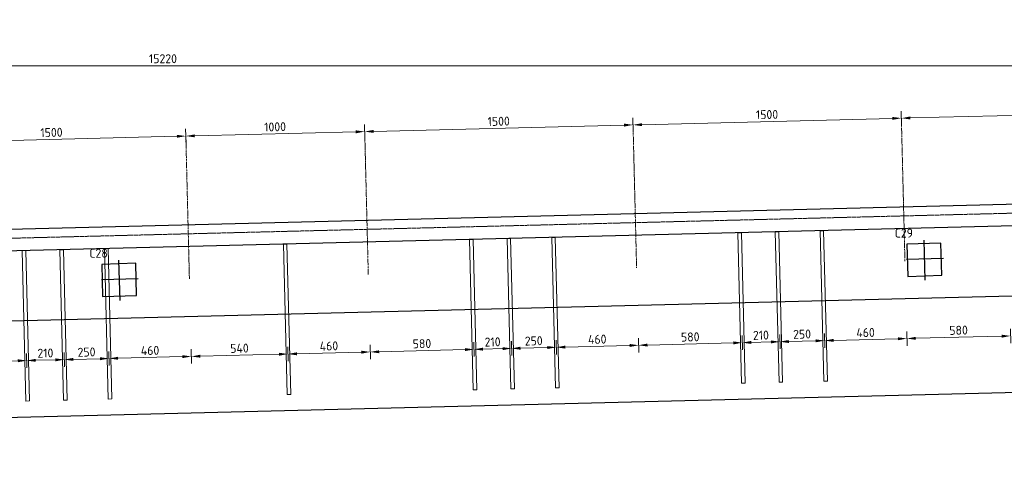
# Model space of a CAD drawing. Header units: millimetres. Extents: x -8028558 to 327273, y -63352 to 83293.
# Tile 88 of 195: x 115493 to 120995, y -11352 to -8762. Entities that reach past the tile are written whole.
import ezdxf
from ezdxf import colors
from ezdxf.entities.mleader import LeaderData, LeaderLine
from ezdxf.math import Vec2, Vec3

# ---------------------------------------------------------------- set-up
doc = ezdxf.new("R2010")
doc.units = ezdxf.units.MM
doc.linetypes.add('XX-HART', pattern=[13, 4, -2, 1, -2, 4])
doc.linetypes.add('ZZ-HIDDEN-SO', pattern=[4, 2, -2])
for name, color, linetype, lineweight in [('B-CO-BC-BETONVORM-GD', 90, 'Continuous', 25), ('B-CO-BC-BETONVORM-GN', 10, 'ZZ-HIDDEN-SO', 13), ('B-CO-BC-BETONVORM_GEWAPEND-T70', 210, 'Continuous', 70), ('B-CO-BC-STORTNAAD-GD', 10, 'BC-STORTNAAD', 25), ('B-CO-BC-VOORSPANNING-GD', 200, 'Continuous', 25), ('B-CO-BC-WAPENING_HOOFDWAPENING-G', 170, 'Continuous', 18), ('X-XX-AL-HARTLIJN-G', 7, 'XX-HART', 18), ('X-XX-AL-M', 7, 'Continuous', 18), ('X-XX-AL-VERWIJZING-T25', 7, 'Continuous', 25)]:
    doc.layers.add(name, color=color, linetype=linetype, lineweight=lineweight)
doc.styles.add('NLCS-ISO-MM10-T25', font='NLCS-ISO.ttf', dxfattribs={"height": 25})
doc.styles.add('NLCS-ISO-MM20-T25', font='NLCS-ISO.ttf', dxfattribs={"height": 50})
doc.linetypes.add('BC-STORTNAAD', pattern='A,15,-1,[175,NLCS.SHX,S=1,R=0,X=0,Y=0],-1', length=17)
doc.dimstyles.new('NLCS-MM20-T25-PIJL_L0_H4', dxfattribs={"dimscale": 20, "dimtxt": 2.5, "dimasz": 2.5, "dimexe": 2, "dimexo": 2, "dimgap": 0.7, "dimtad": 1, "dimdec": 0, "dimzin": 0, "dimdsep": 46, "dimtxsty": 'NLCS-ISO-MM20-T25', "dimcen": 0, "dimdle": 2, "dimclrd": 256, "dimclre": 256, "dimclrt": 256, "dimadec": 4, "dimazin": 0, "dimtfac": 1, "dimtdec": 3, "dimtofl": 0, "dimtmove": 0, "dimatfit": 3, "dimfxl": 2, "dimfxlon": 1, "dimtfillclr": 256, "dimtolj": 1, "dimtzin": 0, "dimlwd": -1, "dimlwe": -1, "dimarcsym": 0})

# ---------------------------------------------------------------- blocks, each defined once
blk = doc.blocks.new('*D824')
at = {"layer": 'X-XX-AL-M', "transparency": 16777216}
for p, q in [((108683.1, -9059.1), (108683.1, -8979.1)), ((123853.4, -9019.1), (108733.1, -9019.1)), ((123903.4, -9059.1), (123903.4, -8979.1))]:
    blk.add_line(p, q, dxfattribs=at)
for points in [[(108733.1, -9010.7), (108733.1, -9027.4), (108683.1, -9019.1)], [(123853.4, -9010.7), (123853.4, -9027.4), (123903.4, -9019.1)]]:
    blk.add_solid(points, dxfattribs=at)
at = {"layer": 'X-XX-AL-M', "transparency": 16777216, "insert": (116293.3, -8980.1), "char_height": 50, "attachment_point": 5, "style": 'NLCS-ISO-MM20-T25'}
blk.add_mtext('\\A1;15220', dxfattribs=at)
blk = doc.blocks.new('*D1397')
at = {"layer": 'X-XX-AL-M', "transparency": 16777216}
for p, q in [((121920.4, -9314.7), (121918.4, -9234.7)), ((120420.8, -9352.1), (120418.8, -9272.2)), ((121869.4, -9275.9), (120469.8, -9310.9))]:
    blk.add_line(p, q, dxfattribs=at)
for points in [[(121869.2, -9267.6), (121869.6, -9284.2), (121919.4, -9274.7)], [(120469.6, -9302.6), (120470, -9319.2), (120419.8, -9312.2)]]:
    blk.add_solid(points, dxfattribs=at)
at = {"layer": 'X-XX-AL-M', "transparency": 16777216, "insert": (121168.6, -9254.4), "char_height": 50, "attachment_point": 5, "rotation": 1.4321, "style": 'NLCS-ISO-MM20-T25'}
blk.add_mtext('\\A1;1500', dxfattribs=at)
blk = doc.blocks.new('*D1398')
at = {"layer": 'X-XX-AL-M', "transparency": 16777216}
for p, q in [((120420.8, -9352.1), (120418.8, -9272.2)), ((118921.3, -9389.6), (118919.3, -9309.7)), ((120369.8, -9313.4), (118970.3, -9348.4))]:
    blk.add_line(p, q, dxfattribs=at)
for points in [[(118970.1, -9340.1), (118970.5, -9356.7), (118920.3, -9349.6)], [(120369.6, -9305.1), (120370, -9321.7), (120419.8, -9312.2)]]:
    blk.add_solid(points, dxfattribs=at)
at = {"layer": 'X-XX-AL-M', "transparency": 16777216, "insert": (119669.1, -9291.9), "char_height": 50, "attachment_point": 5, "rotation": 1.4321, "style": 'NLCS-ISO-MM20-T25'}
blk.add_mtext('\\A1;1500', dxfattribs=at)
blk = doc.blocks.new('*D1399')
at = {"layer": 'X-XX-AL-M', "transparency": 16777216}
for p, q in [((117421.8, -9427.1), (117419.8, -9347.1)), ((118870.3, -9350.9), (117470.7, -9385.9)), ((118921.3, -9389.6), (118919.3, -9309.7))]:
    blk.add_line(p, q, dxfattribs=at)
for points in [[(118870.1, -9342.6), (118870.5, -9359.2), (118920.3, -9349.6)], [(117470.5, -9377.6), (117470.9, -9394.2), (117420.8, -9387.1)]]:
    blk.add_solid(points, dxfattribs=at)
at = {"layer": 'X-XX-AL-M', "transparency": 16777216, "insert": (118169.5, -9329.4), "char_height": 50, "attachment_point": 5, "rotation": 1.4321, "style": 'NLCS-ISO-MM20-T25'}
blk.add_mtext('\\A1;1500', dxfattribs=at)
blk = doc.blocks.new('*D1400')
at = {"layer": 'X-XX-AL-M', "transparency": 16777216}
for p, q in [((117421.8, -9427.1), (117419.8, -9347.1)), ((116422.1, -9452.1), (116420.1, -9372.1)), ((117370.8, -9388.4), (116471.1, -9410.9))]:
    blk.add_line(p, q, dxfattribs=at)
for points in [[(116470.8, -9402.5), (116471.3, -9419.2), (116421.1, -9412.1)], [(117370.6, -9380.1), (117371, -9396.7), (117420.8, -9387.1)]]:
    blk.add_solid(points, dxfattribs=at)
at = {"layer": 'X-XX-AL-M', "transparency": 16777216, "insert": (116919.9, -9360.6), "char_height": 50, "attachment_point": 5, "rotation": 1.4321, "style": 'NLCS-ISO-MM20-T25'}
blk.add_mtext('\\A1;1000', dxfattribs=at)
blk = doc.blocks.new('*D1401')
at = {"layer": 'X-XX-AL-M', "transparency": 16777216}
for p, q in [((116422.1, -9452.1), (116420.1, -9372.1)), ((114922.5, -9489.6), (114920.5, -9409.6)), ((116371.1, -9413.4), (114971.5, -9448.4))]:
    blk.add_line(p, q, dxfattribs=at)
for points in [[(116370.9, -9405), (116371.3, -9421.7), (116421.1, -9412.1)], [(114971.3, -9440), (114971.7, -9456.7), (114921.5, -9449.6)]]:
    blk.add_solid(points, dxfattribs=at)
at = {"layer": 'X-XX-AL-M', "transparency": 16777216, "insert": (115670.3, -9391.9), "char_height": 50, "attachment_point": 5, "rotation": 1.4321, "style": 'NLCS-ISO-MM20-T25'}
blk.add_mtext('\\A1;1500', dxfattribs=at)
blk = doc.blocks.new('*D1425')
at = {"layer": 'X-XX-AL-M', "transparency": 16777216}
for p, q in [((114951.3, -10640.6), (114953.3, -10720.5)), ((115002.3, -10679.3), (115482.1, -10667.3)), ((115533.1, -10706), (115531.1, -10626.1))]:
    blk.add_line(p, q, dxfattribs=at)
for points in [[(115002.1, -10671), (115002.5, -10687.6), (114952.3, -10680.5)], [(115481.9, -10659), (115482.4, -10675.6), (115532.1, -10666)]]:
    blk.add_solid(points, dxfattribs=at)
at = {"layer": 'X-XX-AL-M', "transparency": 16777216, "insert": (115241.2, -10634.3), "char_height": 50, "attachment_point": 5, "rotation": 1.4321, "style": 'NLCS-ISO-MM20-T25'}
blk.add_mtext('\\A1;580', dxfattribs=at)
blk = doc.blocks.new('*D1426')
at = {"layer": 'X-XX-AL-M', "transparency": 16777216}
for p, q in [((115533.1, -10706), (115531.1, -10626.1)), ((115582.1, -10664.8), (115692.1, -10662)), ((115743.1, -10700.8), (115741.1, -10620.8))]:
    blk.add_line(p, q, dxfattribs=at)
for points in [[(115581.9, -10656.5), (115582.3, -10673.1), (115532.1, -10666)], [(115691.9, -10653.7), (115692.3, -10670.4), (115742.1, -10660.8)]]:
    blk.add_solid(points, dxfattribs=at)
at = {"layer": 'X-XX-AL-M', "transparency": 16777216, "insert": (115636.1, -10624.4), "char_height": 50, "attachment_point": 5, "rotation": 1.4321, "style": 'NLCS-ISO-MM20-T25'}
blk.add_mtext('\\A1;210', dxfattribs=at)
blk = doc.blocks.new('*D1427')
at = {"layer": 'X-XX-AL-M', "transparency": 16777216}
for p, q in [((115993, -10694.5), (115991, -10614.6)), ((115743.1, -10700.8), (115741.1, -10620.8)), ((115792.1, -10659.5), (115942, -10655.8))]:
    blk.add_line(p, q, dxfattribs=at)
for points in [[(115791.8, -10651.2), (115792.3, -10667.9), (115742.1, -10660.8)], [(115941.8, -10647.5), (115942.2, -10664.1), (115992, -10654.5)]]:
    blk.add_solid(points, dxfattribs=at)
at = {"layer": 'X-XX-AL-M', "transparency": 16777216, "insert": (115866.1, -10618.7), "char_height": 50, "attachment_point": 5, "rotation": 1.4321, "style": 'NLCS-ISO-MM20-T25'}
blk.add_mtext('\\A1;250', dxfattribs=at)
blk = doc.blocks.new('*D1428')
at = {"layer": 'X-XX-AL-M', "transparency": 16777216}
for p, q in [((115993, -10694.5), (115991, -10614.6)), ((116450.8, -10603.1), (116452.8, -10683)), ((116042, -10653.3), (116401.9, -10644.3))]:
    blk.add_line(p, q, dxfattribs=at)
for points in [[(116041.8, -10645), (116042.2, -10661.6), (115992, -10654.5)], [(116401.6, -10636), (116402.1, -10652.6), (116451.8, -10643.1)]]:
    blk.add_solid(points, dxfattribs=at)
at = {"layer": 'X-XX-AL-M', "transparency": 16777216, "insert": (116220.9, -10609.8), "char_height": 50, "attachment_point": 5, "rotation": 1.4321, "style": 'NLCS-ISO-MM20-T25'}
blk.add_mtext('\\A1;460', dxfattribs=at)
blk = doc.blocks.new('*D1429')
at = {"layer": 'X-XX-AL-M', "transparency": 16777216}
for p, q in [((116450.8, -10603.1), (116452.8, -10683)), ((116992.7, -10669.5), (116990.7, -10589.6)), ((116501.8, -10641.8), (116941.8, -10630.8))]:
    blk.add_line(p, q, dxfattribs=at)
for points in [[(116501.6, -10633.5), (116502, -10650.1), (116451.8, -10643.1)], [(116941.5, -10622.5), (116942, -10639.1), (116991.7, -10629.6)]]:
    blk.add_solid(points, dxfattribs=at)
at = {"layer": 'X-XX-AL-M', "transparency": 16777216, "insert": (116720.8, -10597.3), "char_height": 50, "attachment_point": 5, "rotation": 1.4321, "style": 'NLCS-ISO-MM20-T25'}
blk.add_mtext('\\A1;540', dxfattribs=at)
blk = doc.blocks.new('*D1430')
at = {"layer": 'X-XX-AL-M', "transparency": 16777216}
for p, q in [((116992.7, -10669.5), (116990.7, -10589.6)), ((117041.7, -10628.3), (117401.5, -10619.3)), ((117450.5, -10578.1), (117452.5, -10658))]:
    blk.add_line(p, q, dxfattribs=at)
for points in [[(117041.5, -10620), (117041.9, -10636.6), (116991.7, -10629.6)], [(117401.3, -10611), (117401.8, -10627.6), (117451.5, -10618.1)]]:
    blk.add_solid(points, dxfattribs=at)
at = {"layer": 'X-XX-AL-M', "transparency": 16777216, "insert": (117220.7, -10584.8), "char_height": 50, "attachment_point": 5, "rotation": 1.4321, "style": 'NLCS-ISO-MM20-T25'}
blk.add_mtext('\\A1;460', dxfattribs=at)
blk = doc.blocks.new('*D1431')
at = {"layer": 'X-XX-AL-M', "transparency": 16777216}
for p, q in [((118032.4, -10643.6), (118030.4, -10563.6)), ((117450.5, -10578.1), (117452.5, -10658)), ((117501.5, -10616.8), (117981.4, -10604.8))]:
    blk.add_line(p, q, dxfattribs=at)
for points in [[(117501.3, -10608.5), (117501.7, -10625.1), (117451.5, -10618.1)], [(117981.2, -10596.5), (117981.6, -10613.1), (118031.4, -10603.6)]]:
    blk.add_solid(points, dxfattribs=at)
at = {"layer": 'X-XX-AL-M', "transparency": 16777216, "insert": (117740.5, -10571.8), "char_height": 50, "attachment_point": 5, "rotation": 1.4321, "style": 'NLCS-ISO-MM20-T25'}
blk.add_mtext('\\A1;580', dxfattribs=at)
blk = doc.blocks.new('*D1432')
at = {"layer": 'X-XX-AL-M', "transparency": 16777216}
for p, q in [((118032.4, -10643.6), (118030.4, -10563.6)), ((118242.4, -10638.3), (118240.4, -10558.3)), ((118081.4, -10602.3), (118191.4, -10599.6))]:
    blk.add_line(p, q, dxfattribs=at)
for points in [[(118081.2, -10594), (118081.6, -10610.6), (118031.4, -10603.6)], [(118191.2, -10591.2), (118191.6, -10607.9), (118241.4, -10598.3)]]:
    blk.add_solid(points, dxfattribs=at)
at = {"layer": 'X-XX-AL-M', "transparency": 16777216, "insert": (118135.4, -10562), "char_height": 50, "attachment_point": 5, "rotation": 1.4321, "style": 'NLCS-ISO-MM20-T25'}
blk.add_mtext('\\A1;210', dxfattribs=at)
blk = doc.blocks.new('*D1433')
at = {"layer": 'X-XX-AL-M', "transparency": 16777216}
for p, q in [((118242.4, -10638.3), (118240.4, -10558.3)), ((118492.3, -10632.1), (118490.3, -10552.1)), ((118291.3, -10597.1), (118441.3, -10593.3))]:
    blk.add_line(p, q, dxfattribs=at)
for points in [[(118291.1, -10588.7), (118291.5, -10605.4), (118241.4, -10598.3)], [(118441.1, -10585), (118441.5, -10601.6), (118491.3, -10592.1)]]:
    blk.add_solid(points, dxfattribs=at)
at = {"layer": 'X-XX-AL-M', "transparency": 16777216, "insert": (118365.3, -10556.2), "char_height": 50, "attachment_point": 5, "rotation": 1.4321, "style": 'NLCS-ISO-MM20-T25'}
blk.add_mtext('\\A1;250', dxfattribs=at)
blk = doc.blocks.new('*D1434')
at = {"layer": 'X-XX-AL-M', "transparency": 16777216}
for p, q in [((118492.3, -10632.1), (118490.3, -10552.1)), ((118950.1, -10540.6), (118952.1, -10620.6)), ((118541.3, -10590.8), (118901.1, -10581.8))]:
    blk.add_line(p, q, dxfattribs=at)
for points in [[(118541.1, -10582.5), (118541.5, -10599.1), (118491.3, -10592.1)], [(118900.9, -10573.5), (118901.3, -10590.2), (118951.1, -10580.6)]]:
    blk.add_solid(points, dxfattribs=at)
at = {"layer": 'X-XX-AL-M', "transparency": 16777216, "insert": (118720.2, -10547.3), "char_height": 50, "attachment_point": 5, "rotation": 1.4321, "style": 'NLCS-ISO-MM20-T25'}
blk.add_mtext('\\A1;460', dxfattribs=at)
blk = doc.blocks.new('*D1435')
at = {"layer": 'X-XX-AL-M', "transparency": 16777216}
for p, q in [((119531.9, -10606.1), (119529.9, -10526.1)), ((119580.9, -10564.8), (119690.9, -10562.1)), ((119741.9, -10600.8), (119739.9, -10520.8))]:
    blk.add_line(p, q, dxfattribs=at)
for points in [[(119580.7, -10556.5), (119581.1, -10573.2), (119530.9, -10566.1)], [(119690.7, -10553.7), (119691.1, -10570.4), (119740.9, -10560.8)]]:
    blk.add_solid(points, dxfattribs=at)
at = {"layer": 'X-XX-AL-M', "transparency": 16777216, "insert": (119634.9, -10524.5), "char_height": 50, "attachment_point": 5, "rotation": 1.4321, "style": 'NLCS-ISO-MM20-T25'}
blk.add_mtext('\\A1;210', dxfattribs=at)
blk = doc.blocks.new('*D1436')
at = {"layer": 'X-XX-AL-M', "transparency": 16777216}
for p, q in [((119741.9, -10600.8), (119739.9, -10520.8)), ((119790.9, -10559.6), (119940.8, -10555.8)), ((119991.8, -10594.6), (119989.8, -10514.6))]:
    blk.add_line(p, q, dxfattribs=at)
for points in [[(119790.7, -10551.2), (119791.1, -10567.9), (119740.9, -10560.8)], [(119940.6, -10547.5), (119941, -10564.2), (119990.8, -10554.6)]]:
    blk.add_solid(points, dxfattribs=at)
at = {"layer": 'X-XX-AL-M', "transparency": 16777216, "insert": (119864.9, -10518.7), "char_height": 50, "attachment_point": 5, "rotation": 1.4321, "style": 'NLCS-ISO-MM20-T25'}
blk.add_mtext('\\A1;250', dxfattribs=at)
blk = doc.blocks.new('*D1439')
at = {"layer": 'X-XX-AL-M', "transparency": 16777216}
for p, q in [((118950.1, -10540.6), (118952.1, -10620.6)), ((119531.9, -10606.1), (119529.9, -10526.1)), ((119001, -10579.3), (119481, -10567.3))]:
    blk.add_line(p, q, dxfattribs=at)
for points in [[(119480.8, -10559), (119481.2, -10575.7), (119530.9, -10566.1)], [(119000.8, -10571), (119001.3, -10587.7), (118951.1, -10580.6)]]:
    blk.add_solid(points, dxfattribs=at)
at = {"layer": 'X-XX-AL-M', "transparency": 16777216, "insert": (119240, -10534.3), "char_height": 50, "attachment_point": 5, "rotation": 1.4321, "style": 'NLCS-ISO-MM20-T25'}
blk.add_mtext('\\A1;580', dxfattribs=at)
blk = doc.blocks.new('*D1440')
at = {"layer": 'X-XX-AL-M', "transparency": 16777216}
for p, q in [((120449.6, -10503.1), (120451.6, -10583.1)), ((119991.8, -10594.6), (119989.8, -10514.6)), ((120040.8, -10553.3), (120400.6, -10544.3))]:
    blk.add_line(p, q, dxfattribs=at)
for points in [[(120040.6, -10545), (120041, -10561.7), (119990.8, -10554.6)], [(120400.4, -10536), (120400.8, -10552.7), (120450.6, -10543.1)]]:
    blk.add_solid(points, dxfattribs=at)
at = {"layer": 'X-XX-AL-M', "transparency": 16777216, "insert": (120219.7, -10509.8), "char_height": 50, "attachment_point": 5, "rotation": 1.4321, "style": 'NLCS-ISO-MM20-T25'}
blk.add_mtext('\\A1;460', dxfattribs=at)
blk = doc.blocks.new('*D1441')
at = {"layer": 'X-XX-AL-M', "transparency": 16777216}
for p, q in [((120449.6, -10503.1), (120451.6, -10583.1)), ((121031.5, -10568.6), (121029.5, -10488.6)), ((120500.6, -10541.8), (120980.5, -10529.8))]:
    blk.add_line(p, q, dxfattribs=at)
for points in [[(120500.4, -10533.5), (120500.8, -10550.2), (120450.6, -10543.1)], [(120980.3, -10521.5), (120980.7, -10538.2), (121030.5, -10528.6)]]:
    blk.add_solid(points, dxfattribs=at)
at = {"layer": 'X-XX-AL-M', "transparency": 16777216, "insert": (120739.6, -10496.8), "char_height": 50, "attachment_point": 5, "rotation": 1.4321, "style": 'NLCS-ISO-MM20-T25'}
blk.add_mtext('\\A1;580', dxfattribs=at)

msp = doc.modelspace()

# ---------------------------------------------------------------- linework, layer by layer
at = {"layer": 'B-CO-BC-BETONVORM-GD', "flags": 128}
for points in [[(123903.4, -9722.6), (105177.4, -10190.7)], [(124768.4, -9821), (103878.4, -10343.2)], [(107423.4, -11183.4), (121223.4, -10838.4)]]:
    msp.add_lwpolyline(points, dxfattribs=at)
at = {"layer": 'B-CO-BC-BETONVORM-GN', "flags": 128}
msp.add_lwpolyline([(123913.1, -9771.1), (105197, -10239)], dxfattribs=at)
at = {"layer": 'B-CO-BC-STORTNAAD-GD', "flags": 128}
msp.add_lwpolyline([(124768.4, -10212.9), (103878.4, -10735.2)], dxfattribs=at)
at = {"layer": 'B-CO-BC-VOORSPANNING-GD'}
for points in [[(120456, -10195.9), (120645.9, -10189.7), (120640.9, -10010), (120451, -10016.2)], [(115956, -10308.4), (116145.9, -10302.2), (116140.9, -10122.5), (115951, -10128.7)]]:
    msp.add_lwpolyline(points, close=True, dxfattribs=at)
at = {"layer": 'B-CO-BC-VOORSPANNING-GD', "flags": 128}
for points in [[(120545.4, -9993.1), (120551.4, -10217.4)], [(116045.4, -10105.6), (116051.4, -10329.9)], [(120449.3, -10100.5), (120655.2, -10094.9)], [(115949.3, -10213), (116155.2, -10207.4)]]:
    msp.add_lwpolyline(points, dxfattribs=at)
at = {"layer": 'B-CO-BC-WAPENING_HOOFDWAPENING-G', "flags": 128}
for points in [[(119525.6, -9952.1), (119505.6, -9952.6)], [(119505.6, -9952.6), (119526.6, -10792.3)], [(119525.6, -9952.1), (119546.6, -10791.8)], [(119735.5, -9946.8), (119715.5, -9947.3)], [(119715.5, -9947.3), (119736.5, -10787)], [(119735.5, -9946.8), (119756.5, -10786.5)], [(119985.5, -9940.6), (119965.5, -9941.1)], [(119965.5, -9941.1), (119986.5, -10780.8)], [(119985.5, -9940.6), (120006.5, -10780.3)], [(118026.1, -9989.5), (118006.1, -9990)], [(118006.1, -9990), (118027.1, -10829.8)], [(118026.1, -9989.5), (118047.1, -10829.3)], [(118236, -9984.3), (118216, -9984.8)], [(118216, -9984.8), (118237, -10824.5)], [(118236, -9984.3), (118257, -10824)], [(118485.9, -9978.1), (118465.9, -9978.6)], [(118465.9, -9978.6), (118486.9, -10818.3)], [(118485.9, -9978.1), (118506.9, -10817.8)], [(115526.8, -10052), (115506.8, -10052.5)], [(115526.8, -10052), (115547.8, -10891.8)], [(115736.7, -10046.8), (115716.7, -10047.3)], [(115736.7, -10046.8), (115757.7, -10886.5)], [(115986.6, -10040.5), (115966.6, -10041)], [(115986.6, -10040.5), (116007.6, -10880.3)], [(116986.4, -10015.5), (116966.4, -10016)], [(116966.4, -10016), (116987.4, -10855.8)], [(116986.4, -10015.5), (117007.4, -10855.3)], [(120006.5, -10780.3), (119986.5, -10780.8)], [(118047.1, -10829.3), (118027.1, -10829.8)], [(118257, -10824), (118237, -10824.5)], [(118506.9, -10817.8), (118486.9, -10818.3)], [(119546.6, -10791.8), (119526.6, -10792.3)], [(119756.5, -10786.5), (119736.5, -10787)], [(115547.8, -10891.8), (115527.8, -10892.3)], [(115757.7, -10886.5), (115737.7, -10887)], [(116007.6, -10880.3), (115987.6, -10880.8)], [(117007.4, -10855.3), (116987.4, -10855.8)]]:
    msp.add_lwpolyline(points, dxfattribs=at)
at = {"layer": 'B-CO-BC-WAPENING_HOOFDWAPENING-G', "ltscale": 500, "flags": 128}
for points in [[(119505.6, -9952.6), (119526.6, -10792.3)], [(119715.5, -9947.3), (119736.5, -10787)], [(119965.5, -9941.1), (119986.5, -10780.8)], [(118006.1, -9990), (118027.1, -10829.8)], [(118216, -9984.8), (118237, -10824.5)], [(118465.9, -9978.6), (118486.9, -10818.3)], [(115506.8, -10052.5), (115527.8, -10892.3)], [(115716.7, -10047.3), (115737.7, -10887)], [(115966.6, -10041), (115987.6, -10880.8)], [(116966.4, -10016), (116987.4, -10855.8)]]:
    msp.add_lwpolyline(points, dxfattribs=at)
at = {"layer": 'X-XX-AL-HARTLIJN-G', "flags": 128}
for points in [[(118940.2, -10147.5), (118920.3, -9349.6)], [(120439.8, -10110), (120419.8, -9312.2)], [(117440.7, -10185), (117420.8, -9387.1)], [(116441, -10210), (116421.1, -9412.1)]]:
    msp.add_lwpolyline(points, dxfattribs=at)

# ---------------------------------------------------------------- texts
at = {"layer": 'B-CO-BC-BETONVORM_GEWAPEND-T70', "ltscale": 500, "char_height": 50, "attachment_point": 3, "style": 'NLCS-ISO-MM20-T25'}
for s, insert in [('C29', (120484.8, -9929.1)), ('C28', (115984.8, -10041.6))]:
    msp.add_mtext_dynamic_manual_height_columns(s, width=332.893, gutter_width=35, heights=[0], dxfattribs=dict(at, insert=insert))

# ---------------------------------------------------------------- dimensions: what is measured, and where the dimension line sits
at = {"layer": 'X-XX-AL-M'}
dim = msp.add_linear_dim(base=(108683.1, -9019.1), p1=(123903.4, -9664.7), p2=(108683.1, -10071.6), dimstyle='NLCS-MM20-T25-PIJL_L0_H4', dxfattribs=at)
dim.commit()
dim.dimension.update_dxf_attribs({"geometry": '*D824', "text_midpoint": (116293.3, -8980.1)})
for base, p1, p2, angle, picture, middle in [((120419.8, -9312.2), (121934.8, -9891.8), (120435.2, -9929.3), 1.4321, '*D1397', (121168.6, -9254.4)), ((117420.8, -9387.1), (118935.7, -9966.8), (117436.2, -10004.3), 1.4321, '*D1399', (118169.5, -9329.4)), ((118920.3, -9349.6), (120435.2, -9929.3), (118935.7, -9966.8), 1.4321, '*D1398', (119669.1, -9291.9)), ((116421.1, -9412.1), (117436.2, -10004.3), (116436.5, -10029.3), 1.4321, '*D1400', (116919.9, -9360.6)), ((114921.5, -9449.6), (116436.5, -10029.3), (114937, -10066.8), 1.4321, '*D1401', (115670.3, -9391.9)), ((120450.6, -10543.1), (119996.5, -10780.6), (120435.2, -9929.3), 181.4321, '*D1440', (120219.7, -10509.8)), ((121030.5, -10528.6), (120435.2, -9929.3), (121036.1, -10754.6), 181.4321, '*D1441', (120739.6, -10496.8)), ((117451.5, -10618.1), (116997.4, -10855.5), (117436.2, -10004.3), 181.4321, '*D1430', (117220.7, -10584.8)), ((118031.4, -10603.6), (117436.2, -10004.3), (118037.1, -10829.5), 181.4321, '*D1431', (117740.5, -10571.8)), ((118951.1, -10580.6), (118496.9, -10818), (118935.7, -9966.8), 181.4321, '*D1434', (118720.2, -10547.3)), ((119530.9, -10566.1), (118935.7, -9966.8), (119536.6, -10792), 181.4321, '*D1439', (119240, -10534.3)), ((115532.1, -10666), (114937, -10066.8), (115537.8, -10892), 181.4321, '*D1425', (115241.2, -10634.3)), ((116451.8, -10643.1), (115997.6, -10880.5), (116436.5, -10029.3), 181.4321, '*D1428', (116220.9, -10609.8)), ((116991.7, -10629.6), (116436.5, -10029.3), (116997.4, -10855.5), 181.4321, '*D1429', (116720.8, -10597.3)), ((119740.9, -10560.8), (119536.6, -10792), (119746.5, -10786.8), 181.4321, '*D1435', (119634.9, -10524.5)), ((119990.8, -10554.6), (119746.5, -10786.8), (119996.5, -10780.6), 181.4321, '*D1436', (119864.9, -10518.7)), ((118241.4, -10598.3), (118037.1, -10829.5), (118247, -10824.3), 181.4321, '*D1432', (118135.4, -10562)), ((118491.3, -10592.1), (118247, -10824.3), (118496.9, -10818), 181.4321, '*D1433', (118365.3, -10556.2)), ((115742.1, -10660.8), (115537.8, -10892), (115747.7, -10886.8), 181.4321, '*D1426', (115636.1, -10624.4)), ((115992, -10654.5), (115747.7, -10886.8), (115997.6, -10880.5), 181.4321, '*D1427', (115866.1, -10618.7))]:
    dim = msp.add_linear_dim(base=base, p1=p1, p2=p2, angle=angle, dimstyle='NLCS-MM20-T25-PIJL_L0_H4', dxfattribs=at)
    dim.commit()
    dim.dimension.update_dxf_attribs({"geometry": picture, "text_midpoint": middle})

# ---------------------------------------------------------------- leaders
at = {"layer": 'X-XX-AL-VERWIJZING-T25'}
ml = msp.add_multileader_mtext('Standard', dxfattribs=at)
ml.set_content('Merk B', color=256, style='NLCS-ISO-MM10-T25')
ml.set_leader_properties(color=256, linetype='ByLayer', lineweight=-1)
ml.build(insert=Vec2(0, 0))
ml.multileader.update_dxf_attribs({"text_left_attachment_type": 5, "text_right_attachment_type": 5, "dogleg_length": 25, "arrow_head_size": 25})
ctx = ml.context
ctx.base_point, ctx.char_height, ctx.arrow_head_size, ctx.landing_gap_size, ctx.plane_origin = Vec3(137517.8, -36029.7), 25, 25, 9, Vec3(137783.2, -36013.1)
ctx.left_attachment, ctx.right_attachment = 5, 5
notes = []
notes.append((ctx, [(0, (0, 0, 0), (0, 0), (1, 0), 1, [])]))
ctx.mtext.insert, ctx.mtext.flow_direction = Vec3(137526.8, -35999.7), 5
for ctx, leaders in notes:
    for number, flags, end, landing, length, lines in leaders:
        leader = LeaderData()
        leader.index, (leader.has_last_leader_line, leader.has_dogleg_vector, leader.attachment_direction) = number, flags
        leader.last_leader_point, leader.dogleg_vector, leader.dogleg_length = Vec3(end), Vec3(landing), length
        for number, points, colour, breaks in lines:
            line = LeaderLine()
            line.index, line.vertices, line.color, line.breaks = number, Vec3.list(points), colors.encode_raw_color(colour), breaks
            leader.lines.append(line)
        ctx.leaders.append(leader)

doc.saveas('drawing.dxf')
